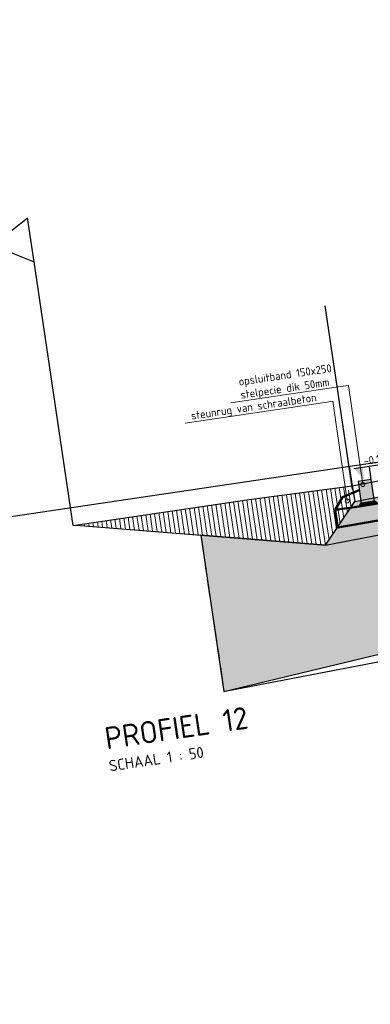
# Model space of a CAD drawing. Header units: metres. Extents: x 0 to 269924, y 0 to 933292.
# Tile 14 of 247: x 133872.23 to 133876.18, y 465773.62 to 465784.7. Entities that reach past the tile are written whole.
import ezdxf
from ezdxf import colors
from ezdxf.entities.mleader import LeaderData, LeaderLine
from ezdxf.math import Vec2, Vec3

# ---------------------------------------------------------------- set-up
doc = ezdxf.new("R2010")
doc.units = ezdxf.units.M
doc.linetypes.add('AL-NAP_LIJN', pattern=[15.25, 12, -1.5, 0.25, -1.5])
doc.linetypes.add('XX-AFBREEK', pattern=[7, 4, -1, 1, -1])
for name, color, linetype, lineweight in [('B-WE-GW-AFBREEKLIJN-GD', 7, 'XX-AFBREEK', 25), ('B-WE-GW-GROND-AD-50', 253, 'Continuous', 18), ('B-WE-MO-BODEM-AD-50', 253, 'Continuous', 18), ('B-WE-VH-VERHARDING-GD', 253, 'Continuous', 25), ('B-WE-VH-VERHARDING_FUNDERING-AD-50', 253, 'Continuous', 18), ('N-WE-VH-KANTOPSLUITING_OPSLUITBAND-SD', 150, 'Continuous', 25), ('N-WE-VH-VERHARDING-GD', 7, 'Continuous', 50), ('N-WE-VH-VERHARDING-T18', 10, 'Continuous', 18), ('X-XX-AL-NAP-GD', 7, 'AL-NAP_LIJN', 25), ('X-XX-AL-PEILMAAT-SD', 7, 'Continuous', 25), ('X-XX-AL-VERWIJZING-S', 7, 'Continuous', 25)]:
    doc.layers.add(name, color=color, linetype=linetype, lineweight=lineweight)
doc.layers.add('B-WE-OG-TERREIN_ERF-SD', color=150, linetype='Continuous', lineweight=25, true_color=0x007fff)
doc.layers.add('X-XX-AL-HULPLIJN-GD', color=30, linetype='Continuous', lineweight=25, plot=False)
doc.styles.add('NLCS-ISO', font='NLCS-ISO.ttf')
doc.styles.add('NLCS-ISO-M200-T18', font='NLCS-ISO.ttf', dxfattribs={"height": 0.36})
doc.styles.add('NLCS-ISO-M50-T18', font='NLCS-ISO.ttf', dxfattribs={"height": 0.09})

# ---------------------------------------------------------------- blocks, each defined once
blk = doc.blocks.new('SAL-VERWIJZING_ONDERSCHRIFT-SO')
at = {"linetype": 'Continuous', "style": 'NLCS-ISO'}
blk.add_text('SCHAAL 1 :', height=2.5, dxfattribs=at).set_placement((0, -3.75))
at = {"style": 'NLCS-ISO'}
for tag, p, height in [('OMSCHRIJVING', (0, 1.25), 5), ('SCHAAL', (18.15, -3.75), 2.5)]:
    blk.add_attdef(tag, p, '', height=height, dxfattribs=at)
blk = doc.blocks.new('SOG-ERFGRENS_LINKS-D')
for p, q in [((-0.433, 3.25), (0, 3.5)), ((0, 3), (0, 3.5)), ((-0.433, 3.25), (0, 3)), ((0, 0), (0, 3))]:
    blk.add_line(p, q)
blk = doc.blocks.new('PROFIEL 12')
at = {"layer": 'B-WE-GW-GROND-AD-50'}
h = blk.add_hatch(dxfattribs=at)
h.set_pattern_fill('AGW-GROND_TEELAARDE-SO', color=256, scale=0.05, angle=-8.4528, pattern_type=2)
h.set_pattern_definition([(90, (836.693523, -411.20109), (-0.05, 3e-17), [])])
h.paths.add_polyline_path([(12.608, -0.837), (13.009, -0.4), (13.003, -0.261), (12.91, -0.261), (12.91, -0.218), (11.833, -0.2), (9.864, -0.2)])
h.paths.add_polyline_path([(24.325, -0.25), (21.765, -0.22), (21.76, -0.4), (22.169, -0.831)])
at = {"layer": 'B-WE-MO-BODEM-AD-50'}
h = blk.add_hatch(dxfattribs=at)
h.set_pattern_fill('AMO-BODEM_ZAND-SO', color=256, scale=0.05, pattern_type=2)
h.set_pattern_definition([(37.499999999, (-135680.35612, -466814.10127), (-0.003149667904, 0.096341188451), [0, -0.076, 0, -0.085, 0, -0.08125]), (7.5, (-135680.35612, -466814.10127), (0.088488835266, 0.14110730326), [0, -0.041, 0, -0.0685, 0, -0.02625]), (327.499999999, (-135680.41762, -466814.10127), (0.155707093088, 0.000282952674), [0, -0.025, 0, -0.09, 0, -0.1175]), (317.5, (-135680.41762, -466814.10127), (0.15030633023, 0.043883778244), [0, -0.0125, 0, -0.059, 0, -0.0675])])
h.paths.add_polyline_path([(14.888, -0.74), (12.608, -0.837), (11.236, -0.519), (11.236, -2.296), (16.75, -1.808), (23.58, -2.082), (23.58, -0.451), (22.169, -0.831), (19.942, -0.77), (17.411, -0.7)])
at = {"layer": 'B-WE-VH-VERHARDING_FUNDERING-AD-50'}
h = blk.add_hatch(dxfattribs=at)
h.set_pattern_fill('AVH-FUNDERING_02-SO', color=256, scale=0.25, pattern_type=2)
h.set_pattern_definition([(360, (-2320.98823, -282.56827), (0.25, 0.25), [0.03125, -0.21875]), (90, (-2320.98823, -282.56827), (-0.25, 0.25), [0.03125, -0.21875]), (135, (-2320.95698, -282.56827), (-0.25, 5e-12), [0.044194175, -0.309359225]), (360, (-2320.95698, -282.42765), (0.25, 0.25), [0.03125, -0.21875]), (45, (-2320.94136, -282.44327), (5e-12, 0.25), [0.022097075, -0.3314563]), (135, (-2320.94136, -282.44327), (-0.25, 5e-12), [0.022097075, -0.3314563]), (360, (-2320.86323, -282.36515), (0.25, 0.25), [0.044194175, -0.205805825]), (45, (-2320.86323, -282.36515), (5e-12, 0.25), [0.03125, -0.3223034]), (135, (-2320.81904, -282.36515), (-0.25, 5e-12), [0.03125, -0.3223034]), (90, (-2320.81636, -282.50577), (-0.25, 0.25), [0.03125, -0.21875]), (45, (-2320.81636, -282.50577), (5e-12, 0.25), [0.022097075, -0.3314563]), (135, (-2320.80073, -282.49015), (-0.25, 5e-12), [0.022097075, -0.3314563]), (360, (-2320.95698, -282.50577), (0.25, 0.25), [0.015625, -0.209375]), (360, (-2320.76948, -282.44327), (0.25, 0.25), [0.015625, -0.209375]), (90, (-2320.8476, -282.41202), (-0.25, 0.25), [0.015625, -0.209375]), (135, (-2320.81636, -282.55265), (-0.25, 5e-12), [0.022097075, -0.3314563]), (135, (-2320.92573, -282.38077), (-0.25, 5e-12), [0.022097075, -0.3314563]), (45, (-2320.87104, -282.48624), (5e-12, 0.25), [0.022097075, -0.3314563]), (90, (-2320.9023, -282.53702), (-0.25, 0.25), [0.00390625, -0.24609375]), (90, (-2320.89057, -282.43155), (-0.25, 0.25), [0.00390625, -0.24609375]), (90, (-2320.77339, -282.38859), (-0.25, 0.25), [0.00390625, -0.24609375]), (90, (-2320.76948, -282.5214), (-0.25, 0.25), [0.00390625, -0.24609375])])
h.paths.add_polyline_path([(17.413, -0.28), (14.876, -0.32), (13.009, -0.4), (12.608, -0.837), (14.888, -0.74), (17.411, -0.7), (19.942, -0.77), (22.169, -0.831), (21.76, -0.4), (19.953, -0.35)])
at = {"layer": 'B-WE-GW-AFBREEKLIJN-GD', "ltscale": 0.05}
blk.add_lwpolyline([(11.236, -0.519), (11.236, -2.296)], dxfattribs=at)
at = {"layer": 'B-WE-VH-VERHARDING-GD'}
for points in [[(13.002, -0.22), (14.87, -0.14), (17.414, -0.1), (19.958, -0.17), (21.765, -0.22)], [(9.833, -0.2), (11.833, -0.2)], [(9.864, -0.2), (12.608, -0.837)], [(11.833, -0.2), (13.002, -0.22)], [(13.002, -0.22), (13.009, -0.4)], [(13.009, -0.4), (14.876, -0.32), (17.413, -0.28), (19.953, -0.35), (21.76, -0.4)], [(12.608, -0.837), (13.009, -0.4)], [(12.608, -0.837), (14.888, -0.74), (17.411, -0.7), (19.942, -0.77), (22.169, -0.831)]]:
    blk.add_lwpolyline(points, dxfattribs=at)
at = {"layer": 'X-XX-AL-HULPLIJN-GD'}
for points in [[(13.002, 0), (13.002, -0.22)], [(12.608, -0.837), (11.236, -0.519), (11.236, -2.296), (16.75, -1.808), (23.58, -2.082), (23.58, -0.451), (22.169, -0.831)], [(11.269, -2.296), (14.929, -2.139), (17.402, -2.1), (19.903, -2.169), (23.529, -2.27)]]:
    blk.add_lwpolyline(points, dxfattribs=at)
at = {"layer": 'X-XX-AL-NAP-GD'}
blk.add_lwpolyline([(29.929, 0), (4.695, 0)], dxfattribs=at)
at = {"layer": 'B-WE-OG-TERREIN_ERF-SD'}
blk.add_blockref('SOG-ERFGRENS_LINKS-D', (9.833, -0.2), dxfattribs=at)
at = {"layer": 'X-XX-AL-VERWIJZING-S', "xscale": 0.04999999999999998, "yscale": 0.04999999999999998, "zscale": 0.04999999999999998}
blk.add_blockref('SAL-VERWIJZING_ONDERSCHRIFT-SO', (9.833, -2.812), dxfattribs=at).add_auto_attribs({'OMSCHRIJVING': 'PROFIEL 12', 'SCHAAL': '50'})
blk = doc.blocks.new('SAL-PEILMAAT_INFRACAD_H01-SOD')
blk.add_line((-2, 3), (6, 3))
blk.add_solid([(-2, 3), (0, 3), (0, 0)])
at = {"style": 'NLCS-ISO'}
blk.add_attdef('...', (0.4, 3.4), '', height=1.8, dxfattribs=at)
blk = doc.blocks.new('_DotSmall')
at = {"color": 0, "linetype": 'ByBlock', "const_width": 0.5}
blk.add_lwpolyline([(-0.0625, 0, 1), (0.0625, 0, 1)], format="xyb", close=True, dxfattribs=at)
blk = doc.blocks.new('*U405')
blk.add_hatch(color=8).paths.add_polyline_path([(-0.15, -0.25), (0, -0.25), (0, 0), (-0.15, 0)])
at = {"layer": 'N-WE-VH-VERHARDING-GD', "linetype": 'Continuous'}
h = blk.add_hatch(dxfattribs=at)
h.set_pattern_fill('ANSI31', color=256, scale=0.005, angle=45, style=0)
h.set_pattern_definition([(90, (89116.596445, 436374.820416), (-0.015875, 3e-18), [])])
h.paths.add_polyline_path([(-0.15, -0.25), (0, -0.25), (0.03, -0.28), (-0.18, -0.28)])
at = {"flags": 128}
blk.add_lwpolyline([(-0.15, -0.25), (0, -0.25), (0, 0), (-0.15, 0)], close=True, dxfattribs=at)
at = {"layer": 'N-WE-VH-VERHARDING-GD', "linetype": 'Continuous'}
for p, q in [((-0.35, -0.15), (-0.15, -0.1)), ((-0.45, -0.28), (-0.35, -0.15)), ((-0.18, -0.28), (-0.45, -0.28))]:
    blk.add_line(p, q, dxfattribs=at)
at = {"layer": 'N-WE-VH-VERHARDING-GD', "linetype": 'Continuous', "flags": 128}
blk.add_lwpolyline([(-0.15, -0.25), (0, -0.25), (0.03, -0.28), (-0.18, -0.28)], close=True, dxfattribs=at)

msp = doc.modelspace()

# ---------------------------------------------------------------- block references
at = {"layer": 'N-WE-VH-KANTOPSLUITING_OPSLUITBAND-SD', "rotation": 8.452767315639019}
msp.add_blockref('PROFIEL 12', (133863.082, 465777.757), dxfattribs=at)

# ---------------------------------------------------------------- next in the draw order: linework, layer by layer
at = {"layer": 'N-WE-VH-VERHARDING-GD'}
msp.add_lwpolyline([(133883.903, 465780.492), (133883.94, 465780.245), (133883.178, 465780.132), (133880.596, 465779.814), (133875.817, 465778.981), (133875.787, 465779.18)], dxfattribs=at)
at = {"layer": 'X-XX-AL-HULPLIJN-GD'}
for points in [[(133875.981, 465779.411), (133875.674, 465781.476)], [(133876.191, 465779.523), (133876.171, 465779.662)]]:
    msp.add_lwpolyline(points, dxfattribs=at)

# ---------------------------------------------------------------- next in the draw order: block references
at = {"layer": 'N-WE-VH-KANTOPSLUITING_OPSLUITBAND-SD', "rotation": 8.452767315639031}
msp.add_blockref('*U405', (133876.191, 465779.523), dxfattribs=at)
at = {"layer": 'X-XX-AL-PEILMAAT-SD', "xscale": 0.05, "yscale": 0.05, "zscale": 0.05, "rotation": 8.452767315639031}
msp.add_blockref('SAL-PEILMAAT_INFRACAD_H01-SOD', (133876.117, 465779.512), dxfattribs=at).add_auto_attribs({'...': '-0.18'})

# ---------------------------------------------------------------- next in the draw order: leaders
at = {"layer": 'N-WE-VH-VERHARDING-T18'}
ml = msp.add_multileader_mtext('Standard', dxfattribs=at)
ml.set_content('', color=256, style='NLCS-ISO-M200-T18')
ml.set_leader_properties(color=256, linetype='ByLayer', lineweight=-1)
ml.build(insert=Vec2(0, 0))
ml.multileader.update_dxf_attribs({"has_dogleg": 0, "text_left_attachment_type": 5, "text_right_attachment_type": 5, "dogleg_length": 0.36, "arrow_head_size": 0.36})
ctx = ml.context
ctx.base_point, ctx.char_height, ctx.arrow_head_size, ctx.landing_gap_size, ctx.plane_origin = Vec3(135697.392, 466805.766), 0.36, 0.36, 0.18, Vec3(135695.697, 466805.189)
ctx.left_attachment, ctx.right_attachment = 5, 5
notes = []
notes.append((ctx, [(0, (0, 0, 0), (0, 0), (1, 0), 1, [])]))
ctx.mtext.insert, ctx.mtext.rotation, ctx.mtext.flow_direction = Vec3(135697.572, 466806.126), -0.147529, 5
ml = msp.add_multileader_mtext('Standard', dxfattribs=at)
ml.set_content('opsluitband 150x250\\Pstelpecie dik 50mm', color=256, style='NLCS-ISO-M50-T18')
ml.set_leader_properties(color=256, linetype='ByLayer', lineweight=-1)
ml.set_arrow_properties(name='DOTSMALL')
ml.build(insert=Vec2(0, 0))
ml.multileader.update_dxf_attribs({"text_left_attachment_type": 5, "text_right_attachment_type": 5, "dogleg_length": 0.09, "arrow_head_size": 0.09})
ctx = ml.context
ctx.base_point, ctx.char_height, ctx.arrow_head_size, ctx.landing_gap_size, ctx.plane_origin, ctx.plane_x_axis, ctx.plane_y_axis = Vec3(133874.687, 465780.395), 0.09, 0.09, 0.045, Vec3(133878.068, 465779.806), Vec3(0.989137, 0.146994), Vec3(-0.146994, 0.989137)
ctx.left_attachment, ctx.right_attachment = 5, 5
notes.append((ctx, [(0, (1, 1, 0), (133875.934, 465780.58), (-0.989137, -0.146994), 0.09, [(0, [(133876.097, 465779.465)], 0, [])])]))
ctx.mtext.insert, ctx.mtext.text_direction, ctx.mtext.flow_direction = Vec3(133874.692, 465780.666), Vec3(0.989137, 0.146994), 5
ml = msp.add_multileader_mtext('Standard', dxfattribs=at)
ml.set_content('steunrug van schraalbeton', color=256, style='NLCS-ISO-M50-T18')
ml.set_leader_properties(color=256, linetype='ByLayer', lineweight=-1)
ml.set_arrow_properties(name='DOTSMALL')
ml.build(insert=Vec2(0, 0))
ml.multileader.update_dxf_attribs({"text_left_attachment_type": 5, "text_right_attachment_type": 5, "dogleg_length": 0.09, "arrow_head_size": 0.09})
ctx = ml.context
ctx.base_point, ctx.char_height, ctx.arrow_head_size, ctx.landing_gap_size, ctx.plane_origin, ctx.plane_x_axis, ctx.plane_y_axis = Vec3(133874.129, 465780.161), 0.09, 0.09, 0.045, Vec3(133877.394, 465779.542), Vec3(0.989137, 0.146994), Vec3(-0.146994, 0.989137)
ctx.left_attachment, ctx.right_attachment = 5, 5
notes.append((ctx, [(0, (1, 1, 0), (133875.758, 465780.403), (-0.989137, -0.146994), 0.09, [(0, [(133875.922, 465779.28)], 0, [])])]))
ctx.mtext.insert, ctx.mtext.text_direction, ctx.mtext.flow_direction = Vec3(133874.156, 465780.283), Vec3(0.989137, 0.146994), 5
for ctx, leaders in notes:
    for number, flags, end, landing, length, lines in leaders:
        leader = LeaderData()
        leader.index, (leader.has_last_leader_line, leader.has_dogleg_vector, leader.attachment_direction) = number, flags
        leader.last_leader_point, leader.dogleg_vector, leader.dogleg_length = Vec3(end), Vec3(landing), length
        for number, points, colour, breaks in lines:
            line = LeaderLine()
            line.index, line.vertices, line.color, line.breaks = number, Vec3.list(points), colors.encode_raw_color(colour), breaks
            leader.lines.append(line)
        ctx.leaders.append(leader)

doc.saveas('drawing.dxf')
